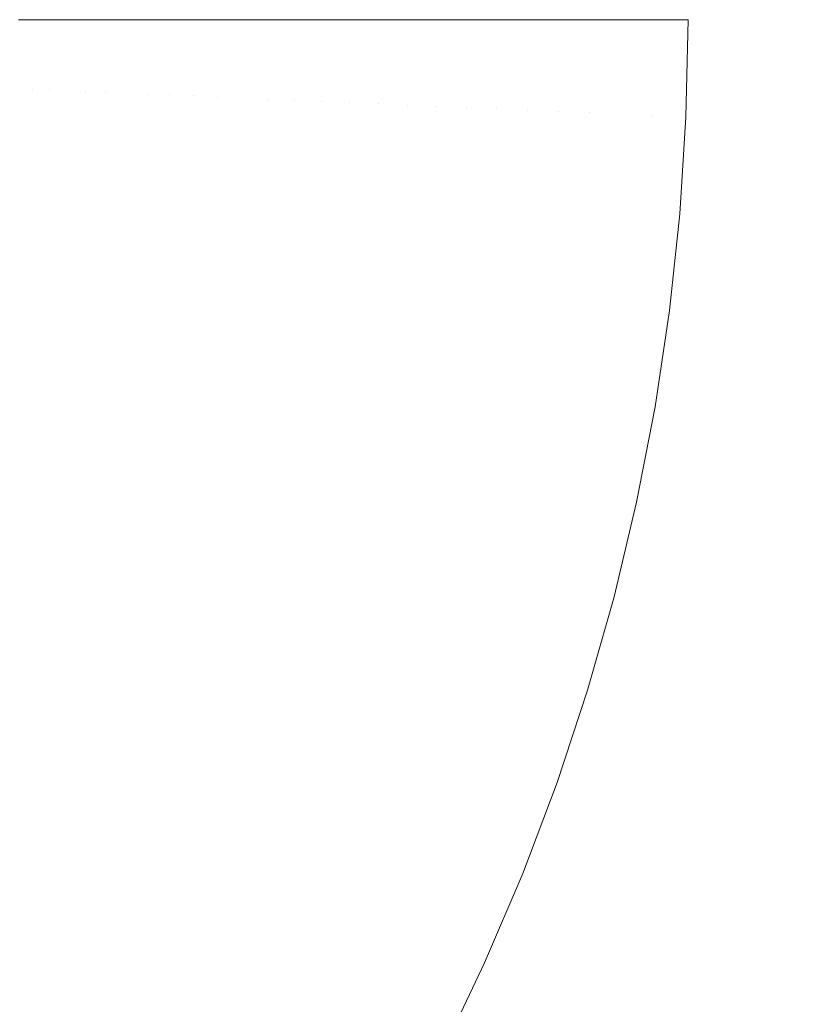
# Model space of a CAD drawing. Header units: centimetres. Extents: x -25.9 to 27.4, y -21.7 to -19.9.
# Tile 130 of 202: x 9.525 to 9.629, y -21.289 to -21.16. Entities that reach past the tile are written whole.
import ezdxf

# ---------------------------------------------------------------- set-up
doc = ezdxf.new("R2010")
doc.units = ezdxf.units.CM
doc.header["$LTSCALE"] = 2.54
doc.layers.add('Lucido design-1', color=7, linetype='Continuous')

# ---------------------------------------------------------------- blocks, each defined once
blk = doc.blocks.new('Gruppo-5-1')
at = {"color": 7, "linetype": 'Continuous', "lineweight": 9}
blk.add_3dface([(-25.78748, -19.96, 876.42138), (-25.78748, -21.56, 876.42138), (27.31252, -21.56, 876.42138), (27.31252, -19.96, 876.42138)], dxfattribs=at)
for points, invisible_edges in [([(27.31252, -19.96, 875.62138), (27.31252, -21.56, 875.62138), (9.61144, -21.18544, 875.62138), (9.61225, -21.17273, 875.62138)], 10), ([(27.31252, -19.96, 875.62138), (9.61225, -21.17273, 875.62138), (9.61252, -21.16, 875.62138)], 9), ([(9.52669, -21.1691, 875.66974), (9.52467, -21.16901, 875.67325), (9.52487, -21.16, 875.67325), (9.52666, -21.16, 875.67013)], 11), ([(9.52666, -21.16, 875.67013), (9.52689, -21.16, 875.66974), (9.52669, -21.1691, 875.66974)], 10), ([(9.52886, -21.16919, 875.66631), (9.52669, -21.1691, 875.66974), (9.52689, -21.16, 875.66974), (9.52884, -21.16, 875.66665)], 11), ([(9.52884, -21.16, 875.66665), (9.52905, -21.16, 875.66631), (9.52886, -21.16919, 875.66631)], 10), ([(9.53116, -21.16929, 875.66297), (9.52886, -21.16919, 875.66631), (9.52905, -21.16, 875.66631), (9.53115, -21.16, 875.66327)], 11), ([(9.53115, -21.16, 875.66327), (9.53135, -21.16, 875.66297), (9.53116, -21.16929, 875.66297)], 10), ([(9.53363, -21.16939, 875.65967), (9.53116, -21.16929, 875.66297), (9.53135, -21.16, 875.66297), (9.53359, -21.16, 875.65999)], 11), ([(9.53359, -21.16, 875.65999), (9.53383, -21.16, 875.65967), (9.53363, -21.16939, 875.65967)], 10), ([(9.5362, -21.1695, 875.65652), (9.53363, -21.16939, 875.65967), (9.53383, -21.16, 875.65967), (9.53616, -21.16, 875.65682)], 11), ([(9.53616, -21.16, 875.65682), (9.53641, -21.16, 875.65652), (9.5362, -21.1695, 875.65652)], 10), ([(9.53891, -21.16962, 875.65348), (9.5362, -21.1695, 875.65652), (9.53641, -21.16, 875.65652), (9.53886, -21.16, 875.65375)], 11), ([(9.53886, -21.16, 875.65375), (9.53911, -21.16, 875.65348), (9.53891, -21.16962, 875.65348)], 10), ([(9.54173, -21.16974, 875.65054), (9.53891, -21.16962, 875.65348), (9.53911, -21.16, 875.65348), (9.54168, -21.16, 875.65081)], 11), ([(9.54168, -21.16, 875.65081), (9.54194, -21.16, 875.65054), (9.54173, -21.16974, 875.65054)], 10), ([(9.54468, -21.16986, 875.64772), (9.54173, -21.16974, 875.65054), (9.54194, -21.16, 875.65054), (9.54462, -21.16, 875.64798)], 11), ([(9.54462, -21.16, 875.64798), (9.54489, -21.16, 875.64772), (9.54468, -21.16986, 875.64772)], 10), ([(9.54774, -21.16999, 875.64502), (9.54468, -21.16986, 875.64772), (9.54489, -21.16, 875.64772), (9.54766, -21.16, 875.64528)], 11), ([(9.54766, -21.16, 875.64528), (9.54795, -21.16, 875.64502), (9.54774, -21.16999, 875.64502)], 10), ([(9.55091, -21.17013, 875.64245), (9.54774, -21.16999, 875.64502), (9.54795, -21.16, 875.64502), (9.55081, -21.16, 875.6427)], 11), ([(9.55081, -21.16, 875.6427), (9.55112, -21.16, 875.64245), (9.55091, -21.17013, 875.64245)], 10), ([(9.55418, -21.17027, 875.64), (9.55091, -21.17013, 875.64245), (9.55112, -21.16, 875.64245), (9.55411, -21.16, 875.64022)], 11), ([(9.55411, -21.16, 875.64022), (9.5544, -21.16, 875.64), (9.55418, -21.17027, 875.64)], 10), ([(9.55756, -21.17041, 875.63769), (9.55418, -21.17027, 875.64), (9.5544, -21.16, 875.64), (9.55745, -21.16, 875.63792)], 11), ([(9.55745, -21.16, 875.63792), (9.55778, -21.16, 875.63769), (9.55756, -21.17041, 875.63769)], 10), ([(9.56103, -21.17056, 875.63552), (9.55756, -21.17041, 875.63769), (9.55778, -21.16, 875.63769), (9.56088, -21.16, 875.63576)], 11), ([(9.56088, -21.16, 875.63576), (9.56126, -21.16, 875.63552), (9.56103, -21.17056, 875.63552)], 10), ([(9.56459, -21.17071, 875.63349), (9.56103, -21.17056, 875.63552), (9.56126, -21.16, 875.63552), (9.56439, -21.16, 875.63374)], 11), ([(9.56439, -21.16, 875.63374), (9.56482, -21.16, 875.63349), (9.56459, -21.17071, 875.63349)], 10), ([(9.56824, -21.17086, 875.63161), (9.56459, -21.17071, 875.63349), (9.56482, -21.16, 875.63349), (9.56797, -21.16, 875.63186)], 11), ([(9.56797, -21.16, 875.63186), (9.56847, -21.16, 875.63161), (9.56824, -21.17086, 875.63161)], 10), ([(9.57196, -21.17102, 875.62987), (9.56824, -21.17086, 875.63161), (9.56847, -21.16, 875.63161), (9.57163, -21.16, 875.63014)], 11), ([(9.57163, -21.16, 875.63014), (9.5722, -21.16, 875.62987), (9.57196, -21.17102, 875.62987)], 10), ([(9.57575, -21.17118, 875.62829), (9.57196, -21.17102, 875.62987), (9.5722, -21.16, 875.62987), (9.57535, -21.16, 875.62856)], 11), ([(9.57535, -21.16, 875.62856), (9.57599, -21.16, 875.62829), (9.57575, -21.17118, 875.62829)], 10), ([(9.57961, -21.17135, 875.62687), (9.57575, -21.17118, 875.62829), (9.57599, -21.16, 875.62829), (9.57912, -21.16, 875.62714)], 11), ([(9.57912, -21.16, 875.62714), (9.57985, -21.16, 875.62687), (9.57961, -21.17135, 875.62687)], 10), ([(9.58353, -21.17151, 875.6256), (9.57961, -21.17135, 875.62687), (9.57985, -21.16, 875.62687), (9.58294, -21.16, 875.62587)], 11), ([(9.58294, -21.16, 875.62587), (9.58377, -21.16, 875.6256), (9.58353, -21.17151, 875.6256)], 10), ([(9.5875, -21.17168, 875.6245), (9.58353, -21.17151, 875.6256), (9.58377, -21.16, 875.6256), (9.58681, -21.16, 875.62476)], 11), ([(9.58681, -21.16, 875.62476), (9.58775, -21.16, 875.6245), (9.5875, -21.17168, 875.6245)], 10), ([(9.59151, -21.17185, 875.62356), (9.5875, -21.17168, 875.6245), (9.58775, -21.16, 875.6245), (9.59071, -21.16, 875.62381)], 11), ([(9.59071, -21.16, 875.62381), (9.59177, -21.16, 875.62356), (9.59151, -21.17185, 875.62356)], 10), ([(9.59557, -21.17202, 875.62279), (9.59151, -21.17185, 875.62356), (9.59177, -21.16, 875.62356), (9.59465, -21.16, 875.62301)], 11), ([(9.59465, -21.16, 875.62301), (9.59582, -21.16, 875.62279), (9.59557, -21.17202, 875.62279)], 10), ([(9.59965, -21.1722, 875.62218), (9.59557, -21.17202, 875.62279), (9.59582, -21.16, 875.62279), (9.5986, -21.16, 875.62238)], 11), ([(9.5986, -21.16, 875.62238), (9.59991, -21.16, 875.62218), (9.59965, -21.1722, 875.62218)], 10), ([(9.60376, -21.17237, 875.62174), (9.59965, -21.1722, 875.62218), (9.59991, -21.16, 875.62218), (9.60258, -21.16, 875.6219)], 11), ([(9.60258, -21.16, 875.6219), (9.60403, -21.16, 875.62174), (9.60376, -21.17237, 875.62174)], 10), ([(9.60789, -21.17255, 875.62148), (9.60376, -21.17237, 875.62174), (9.60403, -21.16, 875.62174), (9.60656, -21.16, 875.62158)], 11), ([(9.60656, -21.16, 875.62158), (9.60816, -21.16, 875.62148), (9.60789, -21.17255, 875.62148)], 10), ([(9.61225, -21.17273, 875.62138), (9.60789, -21.17255, 875.62148), (9.60816, -21.16, 875.62148), (9.61055, -21.16, 875.62143)], 11), ([(9.61055, -21.16, 875.62143), (9.61252, -21.16, 875.62138), (9.61225, -21.17273, 875.62138)], 8), ([(9.52669, -21.1691, 875.66974), (9.52611, -21.17818, 875.66974), (9.5241, -21.17801, 875.67325), (9.52467, -21.16901, 875.67325)], 15), ([(9.52886, -21.16919, 875.66631), (9.52827, -21.17836, 875.66631), (9.52611, -21.17818, 875.66974), (9.52669, -21.1691, 875.66974)], 15), ([(9.53116, -21.16929, 875.66297), (9.53057, -21.17856, 875.66297), (9.52827, -21.17836, 875.66631), (9.52886, -21.16919, 875.66631)], 15), ([(9.53363, -21.16939, 875.65967), (9.53303, -21.17877, 875.65967), (9.53057, -21.17856, 875.66297), (9.53116, -21.16929, 875.66297)], 15), ([(9.5362, -21.1695, 875.65652), (9.5356, -21.17899, 875.65652), (9.53303, -21.17877, 875.65967), (9.53363, -21.16939, 875.65967)], 15), ([(9.53891, -21.16962, 875.65348), (9.53829, -21.17922, 875.65348), (9.5356, -21.17899, 875.65652), (9.5362, -21.1695, 875.65652)], 15), ([(9.54173, -21.16974, 875.65054), (9.54111, -21.17946, 875.65054), (9.53829, -21.17922, 875.65348), (9.53891, -21.16962, 875.65348)], 15), ([(9.54468, -21.16986, 875.64772), (9.54405, -21.17971, 875.64772), (9.54111, -21.17946, 875.65054), (9.54173, -21.16974, 875.65054)], 15), ([(9.54774, -21.16999, 875.64502), (9.5471, -21.17997, 875.64502), (9.54405, -21.17971, 875.64772), (9.54468, -21.16986, 875.64772)], 15), ([(9.55091, -21.17013, 875.64245), (9.55026, -21.18024, 875.64245), (9.5471, -21.17997, 875.64502), (9.54774, -21.16999, 875.64502)], 15), ([(9.55418, -21.17027, 875.64), (9.55353, -21.18051, 875.64), (9.55026, -21.18024, 875.64245), (9.55091, -21.17013, 875.64245)], 15), ([(9.55756, -21.17041, 875.63769), (9.5569, -21.1808, 875.63769), (9.55353, -21.18051, 875.64), (9.55418, -21.17027, 875.64)], 15), ([(9.56103, -21.17056, 875.63552), (9.56036, -21.18109, 875.63552), (9.5569, -21.1808, 875.63769), (9.55756, -21.17041, 875.63769)], 15), ([(9.56459, -21.17071, 875.63349), (9.56391, -21.1814, 875.63349), (9.56036, -21.18109, 875.63552), (9.56103, -21.17056, 875.63552)], 15), ([(9.56824, -21.17086, 875.63161), (9.56755, -21.18171, 875.63161), (9.56391, -21.1814, 875.63349), (9.56459, -21.17071, 875.63349)], 15), ([(9.57196, -21.17102, 875.62987), (9.57126, -21.18202, 875.62987), (9.56755, -21.18171, 875.63161), (9.56824, -21.17086, 875.63161)], 15), ([(9.57575, -21.17118, 875.62829), (9.57504, -21.18234, 875.62829), (9.57126, -21.18202, 875.62987), (9.57196, -21.17102, 875.62987)], 15), ([(9.57961, -21.17135, 875.62687), (9.57889, -21.18267, 875.62687), (9.57504, -21.18234, 875.62829), (9.57575, -21.17118, 875.62829)], 15), ([(9.58353, -21.17151, 875.6256), (9.5828, -21.183, 875.6256), (9.57889, -21.18267, 875.62687), (9.57961, -21.17135, 875.62687)], 15), ([(9.5875, -21.17168, 875.6245), (9.58676, -21.18334, 875.6245), (9.5828, -21.183, 875.6256), (9.58353, -21.17151, 875.6256)], 15), ([(9.59151, -21.17185, 875.62356), (9.59076, -21.18368, 875.62356), (9.58676, -21.18334, 875.6245), (9.5875, -21.17168, 875.6245)], 15), ([(9.59557, -21.17202, 875.62279), (9.5948, -21.18403, 875.62279), (9.59076, -21.18368, 875.62356), (9.59151, -21.17185, 875.62356)], 15), ([(9.59965, -21.1722, 875.62218), (9.59888, -21.18437, 875.62218), (9.5948, -21.18403, 875.62279), (9.59557, -21.17202, 875.62279)], 15), ([(9.60376, -21.17237, 875.62174), (9.60298, -21.18472, 875.62174), (9.59888, -21.18437, 875.62218), (9.59965, -21.1722, 875.62218)], 15), ([(9.60789, -21.17255, 875.62148), (9.60709, -21.18507, 875.62148), (9.60298, -21.18472, 875.62174), (9.60376, -21.17237, 875.62174)], 15), ([(9.61225, -21.17273, 875.62138), (9.61144, -21.18544, 875.62138), (9.60709, -21.18507, 875.62148), (9.60789, -21.17255, 875.62148)], 14), ([(9.52611, -21.17818, 875.66974), (9.52515, -21.18723, 875.66974), (9.52315, -21.18697, 875.67325), (9.5241, -21.17801, 875.67325)], 15), ([(9.52827, -21.17836, 875.66631), (9.5273, -21.1875, 875.66631), (9.52515, -21.18723, 875.66974), (9.52611, -21.17818, 875.66974)], 15), ([(9.53057, -21.17856, 875.66297), (9.52958, -21.1878, 875.66297), (9.5273, -21.1875, 875.66631), (9.52827, -21.17836, 875.66631)], 15), ([(9.53303, -21.17877, 875.65967), (9.53204, -21.18811, 875.65967), (9.52958, -21.1878, 875.66297), (9.53057, -21.17856, 875.66297)], 15), ([(9.5356, -21.17899, 875.65652), (9.53459, -21.18844, 875.65652), (9.53204, -21.18811, 875.65967), (9.53303, -21.17877, 875.65967)], 15), ([(9.53829, -21.17922, 875.65348), (9.53727, -21.18878, 875.65348), (9.53459, -21.18844, 875.65652), (9.5356, -21.17899, 875.65652)], 15), ([(9.54111, -21.17946, 875.65054), (9.54008, -21.18914, 875.65054), (9.53727, -21.18878, 875.65348), (9.53829, -21.17922, 875.65348)], 15), ([(9.54405, -21.17971, 875.64772), (9.543, -21.18951, 875.64772), (9.54008, -21.18914, 875.65054), (9.54111, -21.17946, 875.65054)], 15), ([(9.5471, -21.17997, 875.64502), (9.54604, -21.1899, 875.64502), (9.543, -21.18951, 875.64772), (9.54405, -21.17971, 875.64772)], 15), ([(9.55026, -21.18024, 875.64245), (9.54919, -21.19031, 875.64245), (9.54604, -21.1899, 875.64502), (9.5471, -21.17997, 875.64502)], 15), ([(9.55353, -21.18051, 875.64), (9.55244, -21.19072, 875.64), (9.54919, -21.19031, 875.64245), (9.55026, -21.18024, 875.64245)], 15), ([(9.5569, -21.1808, 875.63769), (9.5558, -21.19115, 875.63769), (9.55244, -21.19072, 875.64), (9.55353, -21.18051, 875.64)], 15), ([(9.56036, -21.18109, 875.63552), (9.55924, -21.19159, 875.63552), (9.5558, -21.19115, 875.63769), (9.5569, -21.1808, 875.63769)], 15), ([(9.56391, -21.1814, 875.63349), (9.56278, -21.19205, 875.63349), (9.55924, -21.19159, 875.63552), (9.56036, -21.18109, 875.63552)], 15), ([(9.56755, -21.18171, 875.63161), (9.5664, -21.19251, 875.63161), (9.56278, -21.19205, 875.63349), (9.56391, -21.1814, 875.63349)], 15), ([(9.57126, -21.18202, 875.62987), (9.57009, -21.19298, 875.62987), (9.5664, -21.19251, 875.63161), (9.56755, -21.18171, 875.63161)], 15), ([(9.57504, -21.18234, 875.62829), (9.57386, -21.19347, 875.62829), (9.57009, -21.19298, 875.62987), (9.57126, -21.18202, 875.62987)], 15), ([(9.57889, -21.18267, 875.62687), (9.57769, -21.19396, 875.62687), (9.57386, -21.19347, 875.62829), (9.57504, -21.18234, 875.62829)], 15), ([(9.5828, -21.183, 875.6256), (9.58158, -21.19445, 875.6256), (9.57769, -21.19396, 875.62687), (9.57889, -21.18267, 875.62687)], 15), ([(9.58676, -21.18334, 875.6245), (9.58552, -21.19496, 875.6245), (9.58158, -21.19445, 875.6256), (9.5828, -21.183, 875.6256)], 15), ([(9.59076, -21.18368, 875.62356), (9.5895, -21.19547, 875.62356), (9.58552, -21.19496, 875.6245), (9.58676, -21.18334, 875.6245)], 15), ([(9.5948, -21.18403, 875.62279), (9.59353, -21.19598, 875.62279), (9.5895, -21.19547, 875.62356), (9.59076, -21.18368, 875.62356)], 15), ([(9.59888, -21.18437, 875.62218), (9.59758, -21.1965, 875.62218), (9.59353, -21.19598, 875.62279), (9.5948, -21.18403, 875.62279)], 15), ([(9.60298, -21.18472, 875.62174), (9.60167, -21.19703, 875.62174), (9.59758, -21.1965, 875.62218), (9.59888, -21.18437, 875.62218)], 15), ([(9.60709, -21.18507, 875.62148), (9.60576, -21.19755, 875.62148), (9.60167, -21.19703, 875.62174), (9.60298, -21.18472, 875.62174)], 15), ([(9.61144, -21.18544, 875.62138), (9.61009, -21.19811, 875.62138), (9.60576, -21.19755, 875.62148), (9.60709, -21.18507, 875.62148)], 14), ([(9.61009, -21.19811, 875.62138), (9.61144, -21.18544, 875.62138), (27.31252, -21.56, 875.62138)], 10), ([(9.52515, -21.18723, 875.66974), (9.5238, -21.19623, 875.66974), (9.52181, -21.19589, 875.67325), (9.52315, -21.18697, 875.67325)], 15), ([(9.5273, -21.1875, 875.66631), (9.52594, -21.19659, 875.66631), (9.5238, -21.19623, 875.66974), (9.52515, -21.18723, 875.66974)], 15), ([(9.52958, -21.1878, 875.66297), (9.52821, -21.19698, 875.66297), (9.52594, -21.19659, 875.66631), (9.5273, -21.1875, 875.66631)], 15), ([(9.53204, -21.18811, 875.65967), (9.53065, -21.1974, 875.65967), (9.52821, -21.19698, 875.66297), (9.52958, -21.1878, 875.66297)], 15), ([(9.53459, -21.18844, 875.65652), (9.53319, -21.19784, 875.65652), (9.53065, -21.1974, 875.65967), (9.53204, -21.18811, 875.65967)], 15), ([(9.53727, -21.18878, 875.65348), (9.53585, -21.19829, 875.65348), (9.53319, -21.19784, 875.65652), (9.53459, -21.18844, 875.65652)], 15), ([(9.54008, -21.18914, 875.65054), (9.53864, -21.19877, 875.65054), (9.53585, -21.19829, 875.65348), (9.53727, -21.18878, 875.65348)], 15), ([(9.543, -21.18951, 875.64772), (9.54154, -21.19927, 875.64772), (9.53864, -21.19877, 875.65054), (9.54008, -21.18914, 875.65054)], 15), ([(9.54604, -21.1899, 875.64502), (9.54456, -21.19979, 875.64502), (9.54154, -21.19927, 875.64772), (9.543, -21.18951, 875.64772)], 15), ([(9.54919, -21.19031, 875.64245), (9.54769, -21.20032, 875.64245), (9.54456, -21.19979, 875.64502), (9.54604, -21.1899, 875.64502)], 15), ([(9.55244, -21.19072, 875.64), (9.55092, -21.20088, 875.64), (9.54769, -21.20032, 875.64245), (9.54919, -21.19031, 875.64245)], 15), ([(9.5558, -21.19115, 875.63769), (9.55425, -21.20145, 875.63769), (9.55092, -21.20088, 875.64), (9.55244, -21.19072, 875.64)], 15), ([(9.55924, -21.19159, 875.63552), (9.55768, -21.20204, 875.63552), (9.55425, -21.20145, 875.63769), (9.5558, -21.19115, 875.63769)], 15), ([(9.56278, -21.19205, 875.63349), (9.56119, -21.20264, 875.63349), (9.55768, -21.20204, 875.63552), (9.55924, -21.19159, 875.63552)], 15), ([(9.5664, -21.19251, 875.63161), (9.56479, -21.20326, 875.63161), (9.56119, -21.20264, 875.63349), (9.56278, -21.19205, 875.63349)], 15), ([(9.57009, -21.19298, 875.62987), (9.56846, -21.20389, 875.62987), (9.56479, -21.20326, 875.63161), (9.5664, -21.19251, 875.63161)], 15), ([(9.57386, -21.19347, 875.62829), (9.5722, -21.20453, 875.62829), (9.56846, -21.20389, 875.62987), (9.57009, -21.19298, 875.62987)], 15), ([(9.57769, -21.19396, 875.62687), (9.57601, -21.20518, 875.62687), (9.5722, -21.20453, 875.62829), (9.57386, -21.19347, 875.62829)], 15), ([(9.58158, -21.19445, 875.6256), (9.57987, -21.20584, 875.6256), (9.57601, -21.20518, 875.62687), (9.57769, -21.19396, 875.62687)], 15), ([(9.58552, -21.19496, 875.6245), (9.58379, -21.20651, 875.6245), (9.57987, -21.20584, 875.6256), (9.58158, -21.19445, 875.6256)], 15), ([(9.5895, -21.19547, 875.62356), (9.58775, -21.20719, 875.62356), (9.58379, -21.20651, 875.6245), (9.58552, -21.19496, 875.6245)], 15), ([(9.59353, -21.19598, 875.62279), (9.59175, -21.20788, 875.62279), (9.58775, -21.20719, 875.62356), (9.5895, -21.19547, 875.62356)], 15), ([(9.52594, -21.19659, 875.66631), (9.52419, -21.20562, 875.66631), (9.52208, -21.20516, 875.66974), (9.5238, -21.19623, 875.66974)], 15), ([(9.52821, -21.19698, 875.66297), (9.52644, -21.2061, 875.66297), (9.52419, -21.20562, 875.66631), (9.52594, -21.19659, 875.66631)], 15), ([(9.59758, -21.1965, 875.62218), (9.59578, -21.20857, 875.62218), (9.59175, -21.20788, 875.62279), (9.59353, -21.19598, 875.62279)], 15), ([(9.60167, -21.19703, 875.62174), (9.59983, -21.20927, 875.62174), (9.59578, -21.20857, 875.62218), (9.59758, -21.1965, 875.62218)], 15), ([(9.53065, -21.1974, 875.65967), (9.52886, -21.20663, 875.65967), (9.52644, -21.2061, 875.66297), (9.52821, -21.19698, 875.66297)], 15), ([(9.53319, -21.19784, 875.65652), (9.53138, -21.20717, 875.65652), (9.52886, -21.20663, 875.65967), (9.53065, -21.1974, 875.65967)], 15), ([(9.53585, -21.19829, 875.65348), (9.53402, -21.20774, 875.65348), (9.53138, -21.20717, 875.65652), (9.53319, -21.19784, 875.65652)], 15), ([(9.60576, -21.19755, 875.62148), (9.60391, -21.20996, 875.62148), (9.59983, -21.20927, 875.62174), (9.60167, -21.19703, 875.62174)], 15), ([(9.61009, -21.19811, 875.62138), (9.6082, -21.2107, 875.62138), (9.60391, -21.20996, 875.62148), (9.60576, -21.19755, 875.62148)], 14), ([(27.31252, -21.56, 875.62138), (9.6082, -21.2107, 875.62138), (9.61009, -21.19811, 875.62138)], 9), ([(9.53864, -21.19877, 875.65054), (9.53679, -21.20833, 875.65054), (9.53402, -21.20774, 875.65348), (9.53585, -21.19829, 875.65348)], 15), ([(9.54154, -21.19927, 875.64772), (9.53967, -21.20895, 875.64772), (9.53679, -21.20833, 875.65054), (9.53864, -21.19877, 875.65054)], 15), ([(9.54456, -21.19979, 875.64502), (9.54266, -21.2096, 875.64502), (9.53967, -21.20895, 875.64772), (9.54154, -21.19927, 875.64772)], 15), ([(9.54769, -21.20032, 875.64245), (9.54577, -21.21027, 875.64245), (9.54266, -21.2096, 875.64502), (9.54456, -21.19979, 875.64502)], 15), ([(9.55092, -21.20088, 875.64), (9.54897, -21.21096, 875.64), (9.54577, -21.21027, 875.64245), (9.54769, -21.20032, 875.64245)], 15), ([(9.55425, -21.20145, 875.63769), (9.55228, -21.21167, 875.63769), (9.54897, -21.21096, 875.64), (9.55092, -21.20088, 875.64)], 15), ([(9.55768, -21.20204, 875.63552), (9.55567, -21.2124, 875.63552), (9.55228, -21.21167, 875.63769), (9.55425, -21.20145, 875.63769)], 15), ([(9.56119, -21.20264, 875.63349), (9.55916, -21.21316, 875.63349), (9.55567, -21.2124, 875.63552), (9.55768, -21.20204, 875.63552)], 15), ([(9.56479, -21.20326, 875.63161), (9.56273, -21.21392, 875.63161), (9.55916, -21.21316, 875.63349), (9.56119, -21.20264, 875.63349)], 15), ([(9.56846, -21.20389, 875.62987), (9.56637, -21.21471, 875.62987), (9.56273, -21.21392, 875.63161), (9.56479, -21.20326, 875.63161)], 15), ([(9.5722, -21.20453, 875.62829), (9.57008, -21.21551, 875.62829), (9.56637, -21.21471, 875.62987), (9.56846, -21.20389, 875.62987)], 15), ([(9.57601, -21.20518, 875.62687), (9.57385, -21.21632, 875.62687), (9.57008, -21.21551, 875.62829), (9.5722, -21.20453, 875.62829)], 15), ([(9.52644, -21.2061, 875.66297), (9.52429, -21.21514, 875.66297), (9.52206, -21.21456, 875.66631), (9.52419, -21.20562, 875.66631)], 15), ([(9.57987, -21.20584, 875.6256), (9.57769, -21.21715, 875.6256), (9.57385, -21.21632, 875.62687), (9.57601, -21.20518, 875.62687)], 15), ([(9.58379, -21.20651, 875.6245), (9.58157, -21.21798, 875.6245), (9.57769, -21.21715, 875.6256), (9.57987, -21.20584, 875.6256)], 15), ([(9.52886, -21.20663, 875.65967), (9.52669, -21.21577, 875.65967), (9.52429, -21.21514, 875.66297), (9.52644, -21.2061, 875.66297)], 15), ([(9.53138, -21.20717, 875.65652), (9.52918, -21.21641, 875.65652), (9.52669, -21.21577, 875.65967), (9.52886, -21.20663, 875.65967)], 15), ([(9.53402, -21.20774, 875.65348), (9.5318, -21.2171, 875.65348), (9.52918, -21.21641, 875.65652), (9.53138, -21.20717, 875.65652)], 15), ([(9.58775, -21.20719, 875.62356), (9.5855, -21.21883, 875.62356), (9.58157, -21.21798, 875.6245), (9.58379, -21.20651, 875.6245)], 15), ([(9.53679, -21.20833, 875.65054), (9.53454, -21.21781, 875.65054), (9.5318, -21.2171, 875.65348), (9.53402, -21.20774, 875.65348)], 15), ([(9.53967, -21.20895, 875.64772), (9.53739, -21.21855, 875.64772), (9.53454, -21.21781, 875.65054), (9.53679, -21.20833, 875.65054)], 15), ([(9.59175, -21.20788, 875.62279), (9.58946, -21.21969, 875.62279), (9.5855, -21.21883, 875.62356), (9.58775, -21.20719, 875.62356)], 15), ([(9.59578, -21.20857, 875.62218), (9.59346, -21.22055, 875.62218), (9.58946, -21.21969, 875.62279), (9.59175, -21.20788, 875.62279)], 15), ([(9.54266, -21.2096, 875.64502), (9.54035, -21.21932, 875.64502), (9.53739, -21.21855, 875.64772), (9.53967, -21.20895, 875.64772)], 15), ([(9.54577, -21.21027, 875.64245), (9.54342, -21.22012, 875.64245), (9.54035, -21.21932, 875.64502), (9.54266, -21.2096, 875.64502)], 15), ([(9.59983, -21.20927, 875.62174), (9.59748, -21.22141, 875.62174), (9.59346, -21.22055, 875.62218), (9.59578, -21.20857, 875.62218)], 15), ([(9.60391, -21.20996, 875.62148), (9.60152, -21.22229, 875.62148), (9.59748, -21.22141, 875.62174), (9.59983, -21.20927, 875.62174)], 15), ([(9.54897, -21.21096, 875.64), (9.5466, -21.22095, 875.64), (9.54342, -21.22012, 875.64245), (9.54577, -21.21027, 875.64245)], 15), ([(9.55228, -21.21167, 875.63769), (9.54987, -21.2218, 875.63769), (9.5466, -21.22095, 875.64), (9.54897, -21.21096, 875.64)], 15), ([(9.6082, -21.2107, 875.62138), (9.60579, -21.2232, 875.62138), (9.60152, -21.22229, 875.62148), (9.60391, -21.20996, 875.62148)], 14), ([(27.31252, -21.56, 875.62138), (9.60579, -21.2232, 875.62138), (9.6082, -21.2107, 875.62138)], 9), ([(9.55567, -21.2124, 875.63552), (9.55323, -21.22268, 875.63552), (9.54987, -21.2218, 875.63769), (9.55228, -21.21167, 875.63769)], 15), ([(9.55916, -21.21316, 875.63349), (9.55668, -21.22357, 875.63349), (9.55323, -21.22268, 875.63552), (9.55567, -21.2124, 875.63552)], 15), ([(9.56273, -21.21392, 875.63161), (9.56021, -21.22449, 875.63161), (9.55668, -21.22357, 875.63349), (9.55916, -21.21316, 875.63349)], 15), ([(9.56637, -21.21471, 875.62987), (9.56382, -21.22543, 875.62987), (9.56021, -21.22449, 875.63161), (9.56273, -21.21392, 875.63161)], 15), ([(9.57008, -21.21551, 875.62829), (9.56749, -21.22639, 875.62829), (9.56382, -21.22543, 875.62987), (9.56637, -21.21471, 875.62987)], 15), ([(9.52669, -21.21577, 875.65967), (9.52413, -21.22481, 875.65967), (9.52176, -21.22408, 875.66297), (9.52429, -21.21514, 875.66297)], 15), ([(9.52918, -21.21641, 875.65652), (9.52659, -21.22556, 875.65652), (9.52413, -21.22481, 875.65967), (9.52669, -21.21577, 875.65967)], 15), ([(9.57385, -21.21632, 875.62687), (9.57123, -21.22736, 875.62687), (9.56749, -21.22639, 875.62829), (9.57008, -21.21551, 875.62829)], 15), ([(9.5318, -21.2171, 875.65348), (9.52918, -21.22635, 875.65348), (9.52659, -21.22556, 875.65652), (9.52918, -21.21641, 875.65652)], 15), ([(9.53454, -21.21781, 875.65054), (9.53188, -21.22718, 875.65054), (9.52918, -21.22635, 875.65348), (9.5318, -21.2171, 875.65348)], 15), ([(9.57769, -21.21715, 875.6256), (9.57502, -21.22835, 875.6256), (9.57123, -21.22736, 875.62687), (9.57385, -21.21632, 875.62687)], 15), ([(9.58157, -21.21798, 875.6245), (9.57887, -21.22935, 875.6245), (9.57502, -21.22835, 875.6256), (9.57769, -21.21715, 875.6256)], 15), ([(9.53739, -21.21855, 875.64772), (9.5347, -21.22804, 875.64772), (9.53188, -21.22718, 875.65054), (9.53454, -21.21781, 875.65054)], 15), ([(9.54035, -21.21932, 875.64502), (9.53763, -21.22894, 875.64502), (9.5347, -21.22804, 875.64772), (9.53739, -21.21855, 875.64772)], 15), ([(9.5855, -21.21883, 875.62356), (9.58276, -21.23036, 875.62356), (9.57887, -21.22935, 875.6245), (9.58157, -21.21798, 875.6245)], 15), ([(9.54342, -21.22012, 875.64245), (9.54066, -21.22987, 875.64245), (9.53763, -21.22894, 875.64502), (9.54035, -21.21932, 875.64502)], 15), ([(9.58946, -21.21969, 875.62279), (9.58668, -21.23139, 875.62279), (9.58276, -21.23036, 875.62356), (9.5855, -21.21883, 875.62356)], 15), ([(9.59346, -21.22055, 875.62218), (9.59064, -21.23242, 875.62218), (9.58668, -21.23139, 875.62279), (9.58946, -21.21969, 875.62279)], 15), ([(9.5466, -21.22095, 875.64), (9.5438, -21.23083, 875.64), (9.54066, -21.22987, 875.64245), (9.54342, -21.22012, 875.64245)], 15), ([(9.54987, -21.2218, 875.63769), (9.54703, -21.23182, 875.63769), (9.5438, -21.23083, 875.64), (9.5466, -21.22095, 875.64)], 15), ([(9.59748, -21.22141, 875.62174), (9.59462, -21.23345, 875.62174), (9.59064, -21.23242, 875.62218), (9.59346, -21.22055, 875.62218)], 15), ([(9.55323, -21.22268, 875.63552), (9.55035, -21.23284, 875.63552), (9.54703, -21.23182, 875.63769), (9.54987, -21.2218, 875.63769)], 15), ([(9.60152, -21.22229, 875.62148), (9.59862, -21.23449, 875.62148), (9.59462, -21.23345, 875.62174), (9.59748, -21.22141, 875.62174)], 15), ([(9.60579, -21.2232, 875.62138), (9.60284, -21.23559, 875.62138), (9.59862, -21.23449, 875.62148), (9.60152, -21.22229, 875.62148)], 14), ([(9.55668, -21.22357, 875.63349), (9.55376, -21.23388, 875.63349), (9.55035, -21.23284, 875.63552), (9.55323, -21.22268, 875.63552)], 15), ([(9.56021, -21.22449, 875.63161), (9.55725, -21.23495, 875.63161), (9.55376, -21.23388, 875.63349), (9.55668, -21.22357, 875.63349)], 15), ([(9.60284, -21.23559, 875.62138), (9.60579, -21.2232, 875.62138), (27.31252, -21.56, 875.62138)], 10), ([(9.52659, -21.22556, 875.65652), (9.52362, -21.23459, 875.65652), (9.52119, -21.23373, 875.65967), (9.52413, -21.22481, 875.65967)], 15), ([(9.56382, -21.22543, 875.62987), (9.56081, -21.23604, 875.62987), (9.55725, -21.23495, 875.63161), (9.56021, -21.22449, 875.63161)], 15), ([(9.52918, -21.22635, 875.65348), (9.52617, -21.23549, 875.65348), (9.52362, -21.23459, 875.65652), (9.52659, -21.22556, 875.65652)], 15), ([(9.53188, -21.22718, 875.65054), (9.52883, -21.23643, 875.65054), (9.52617, -21.23549, 875.65348), (9.52918, -21.22635, 875.65348)], 15), ([(9.56749, -21.22639, 875.62829), (9.56444, -21.23715, 875.62829), (9.56081, -21.23604, 875.62987), (9.56382, -21.22543, 875.62987)], 15), ([(9.57123, -21.22736, 875.62687), (9.56814, -21.23828, 875.62687), (9.56444, -21.23715, 875.62829), (9.56749, -21.22639, 875.62829)], 15), ([(9.5347, -21.22804, 875.64772), (9.53161, -21.23741, 875.64772), (9.52883, -21.23643, 875.65054), (9.53188, -21.22718, 875.65054)], 15), ([(9.57502, -21.22835, 875.6256), (9.57188, -21.23943, 875.6256), (9.56814, -21.23828, 875.62687), (9.57123, -21.22736, 875.62687)], 15), ([(9.53763, -21.22894, 875.64502), (9.5345, -21.23843, 875.64502), (9.53161, -21.23741, 875.64772), (9.5347, -21.22804, 875.64772)], 15), ([(9.54066, -21.22987, 875.64245), (9.53749, -21.23949, 875.64245), (9.5345, -21.23843, 875.64502), (9.53763, -21.22894, 875.64502)], 15), ([(9.57887, -21.22935, 875.6245), (9.57568, -21.24059, 875.6245), (9.57188, -21.23943, 875.6256), (9.57502, -21.22835, 875.6256)], 15), ([(9.5438, -21.23083, 875.64), (9.54059, -21.24058, 875.64), (9.53749, -21.23949, 875.64245), (9.54066, -21.22987, 875.64245)], 15), ([(9.58276, -21.23036, 875.62356), (9.57953, -21.24177, 875.62356), (9.57568, -21.24059, 875.6245), (9.57887, -21.22935, 875.6245)], 15), ([(9.58668, -21.23139, 875.62279), (9.5834, -21.24296, 875.62279), (9.57953, -21.24177, 875.62356), (9.58276, -21.23036, 875.62356)], 15), ([(9.54703, -21.23182, 875.63769), (9.54377, -21.24171, 875.63769), (9.54059, -21.24058, 875.64), (9.5438, -21.23083, 875.64)], 15), ([(9.59064, -21.23242, 875.62218), (9.58731, -21.24416, 875.62218), (9.5834, -21.24296, 875.62279), (9.58668, -21.23139, 875.62279)], 15), ([(9.55035, -21.23284, 875.63552), (9.54705, -21.24286, 875.63552), (9.54377, -21.24171, 875.63769), (9.54703, -21.23182, 875.63769)], 15), ([(9.55376, -21.23388, 875.63349), (9.55041, -21.24405, 875.63349), (9.54705, -21.24286, 875.63552), (9.55035, -21.23284, 875.63552)], 15), ([(9.59462, -21.23345, 875.62174), (9.59125, -21.24536, 875.62174), (9.58731, -21.24416, 875.62218), (9.59064, -21.23242, 875.62218)], 15), ([(9.55725, -21.23495, 875.63161), (9.55385, -21.24527, 875.63161), (9.55041, -21.24405, 875.63349), (9.55376, -21.23388, 875.63349)], 15), ([(9.59862, -21.23449, 875.62148), (9.5952, -21.24657, 875.62148), (9.59125, -21.24536, 875.62174), (9.59462, -21.23345, 875.62174)], 15), ([(9.52617, -21.23549, 875.65348), (9.52277, -21.24449, 875.65348), (9.52026, -21.24348, 875.65652), (9.52362, -21.23459, 875.65652)], 15), ([(9.52883, -21.23643, 875.65054), (9.52539, -21.24554, 875.65054), (9.52277, -21.24449, 875.65348), (9.52617, -21.23549, 875.65348)], 15), ([(9.56081, -21.23604, 875.62987), (9.55736, -21.24651, 875.62987), (9.55385, -21.24527, 875.63161), (9.55725, -21.23495, 875.63161)], 15), ([(9.60284, -21.23559, 875.62138), (9.59937, -21.24785, 875.62138), (9.5952, -21.24657, 875.62148), (9.59862, -21.23449, 875.62148)], 14), ([(9.53161, -21.23741, 875.64772), (9.52813, -21.24664, 875.64772), (9.52539, -21.24554, 875.65054), (9.52883, -21.23643, 875.65054)], 15), ([(9.56444, -21.23715, 875.62829), (9.56094, -21.24777, 875.62829), (9.55736, -21.24651, 875.62987), (9.56081, -21.23604, 875.62987)], 15), ([(27.31252, -21.56, 875.62138), (9.59937, -21.24785, 875.62138), (9.60284, -21.23559, 875.62138)], 9), ([(9.5345, -21.23843, 875.64502), (9.53097, -21.24778, 875.64502), (9.52813, -21.24664, 875.64772), (9.53161, -21.23741, 875.64772)], 15), ([(9.56814, -21.23828, 875.62687), (9.56458, -21.24906, 875.62687), (9.56094, -21.24777, 875.62829), (9.56444, -21.23715, 875.62829)], 15), ([(9.53749, -21.23949, 875.64245), (9.53392, -21.24897, 875.64245), (9.53097, -21.24778, 875.64502), (9.5345, -21.23843, 875.64502)], 15), ([(9.57188, -21.23943, 875.6256), (9.56828, -21.25037, 875.6256), (9.56458, -21.24906, 875.62687), (9.56814, -21.23828, 875.62687)], 15), ([(9.57568, -21.24059, 875.6245), (9.57203, -21.25169, 875.6245), (9.56828, -21.25037, 875.6256), (9.57188, -21.23943, 875.6256)], 15), ([(9.54059, -21.24058, 875.64), (9.53696, -21.25019, 875.64), (9.53392, -21.24897, 875.64245), (9.53749, -21.23949, 875.64245)], 15), ([(9.54377, -21.24171, 875.63769), (9.5401, -21.25145, 875.63769), (9.53696, -21.25019, 875.64), (9.54059, -21.24058, 875.64)], 15), ([(9.57953, -21.24177, 875.62356), (9.57581, -21.25303, 875.62356), (9.57203, -21.25169, 875.6245), (9.57568, -21.24059, 875.6245)], 15), ([(9.54705, -21.24286, 875.63552), (9.54332, -21.25274, 875.63552), (9.5401, -21.25145, 875.63769), (9.54377, -21.24171, 875.63769)], 15), ([(9.5834, -21.24296, 875.62279), (9.57964, -21.25438, 875.62279), (9.57581, -21.25303, 875.62356), (9.57953, -21.24177, 875.62356)], 15), ([(9.55041, -21.24405, 875.63349), (9.54663, -21.25407, 875.63349), (9.54332, -21.25274, 875.63552), (9.54705, -21.24286, 875.63552)], 15), ([(9.58731, -21.24416, 875.62218), (9.5835, -21.25574, 875.62218), (9.57964, -21.25438, 875.62279), (9.5834, -21.24296, 875.62279)], 15), ([(9.52539, -21.24554, 875.65054), (9.52157, -21.2545, 875.65054), (9.519, -21.25333, 875.65348), (9.52277, -21.24449, 875.65348)], 15), ([(9.55385, -21.24527, 875.63161), (9.55001, -21.25543, 875.63161), (9.54663, -21.25407, 875.63349), (9.55041, -21.24405, 875.63349)], 15), ([(9.59125, -21.24536, 875.62174), (9.58737, -21.25711, 875.62174), (9.5835, -21.25574, 875.62218), (9.58731, -21.24416, 875.62218)], 15), ([(9.52813, -21.24664, 875.64772), (9.52426, -21.25571, 875.64772), (9.52157, -21.2545, 875.65054), (9.52539, -21.24554, 875.65054)], 15), ([(9.55736, -21.24651, 875.62987), (9.55347, -21.25682, 875.62987), (9.55001, -21.25543, 875.63161), (9.55385, -21.24527, 875.63161)], 15), ([(9.5952, -21.24657, 875.62148), (9.59127, -21.25849, 875.62148), (9.58737, -21.25711, 875.62174), (9.59125, -21.24536, 875.62174)], 15), ([(9.53097, -21.24778, 875.64502), (9.52705, -21.25697, 875.64502), (9.52426, -21.25571, 875.64772), (9.52813, -21.24664, 875.64772)], 15), ([(9.56094, -21.24777, 875.62829), (9.55699, -21.25824, 875.62829), (9.55347, -21.25682, 875.62987), (9.55736, -21.24651, 875.62987)], 15), ([(9.59937, -21.24785, 875.62138), (9.59538, -21.25994, 875.62138), (9.59127, -21.25849, 875.62148), (9.5952, -21.24657, 875.62148)], 14), ([(9.53392, -21.24897, 875.64245), (9.52994, -21.25828, 875.64245), (9.52705, -21.25697, 875.64502), (9.53097, -21.24778, 875.64502)], 15), ([(9.56458, -21.24906, 875.62687), (9.56058, -21.25968, 875.62687), (9.55699, -21.25824, 875.62829), (9.56094, -21.24777, 875.62829)], 15), ([(9.59538, -21.25994, 875.62138), (9.59937, -21.24785, 875.62138), (27.31252, -21.56, 875.62138)], 10), ([(9.53696, -21.25019, 875.64), (9.53293, -21.25963, 875.64), (9.52994, -21.25828, 875.64245), (9.53392, -21.24897, 875.64245)], 15), ([(9.56828, -21.25037, 875.6256), (9.56421, -21.26114, 875.6256), (9.56058, -21.25968, 875.62687), (9.56458, -21.24906, 875.62687)], 15), ([(9.5401, -21.25145, 875.63769), (9.53601, -21.26102, 875.63769), (9.53293, -21.25963, 875.64), (9.53696, -21.25019, 875.64)], 15), ([(9.57203, -21.25169, 875.6245), (9.5679, -21.26262, 875.6245), (9.56421, -21.26114, 875.6256), (9.56828, -21.25037, 875.6256)], 15), ([(9.54332, -21.25274, 875.63552), (9.53918, -21.26246, 875.63552), (9.53601, -21.26102, 875.63769), (9.5401, -21.25145, 875.63769)], 15), ([(9.57581, -21.25303, 875.62356), (9.57163, -21.26412, 875.62356), (9.5679, -21.26262, 875.6245), (9.57203, -21.25169, 875.6245)], 15), ([(9.54663, -21.25407, 875.63349), (9.54242, -21.26392, 875.63349), (9.53918, -21.26246, 875.63552), (9.54332, -21.25274, 875.63552)], 15), ([(9.57964, -21.25438, 875.62279), (9.57539, -21.26563, 875.62279), (9.57163, -21.26412, 875.62356), (9.57581, -21.25303, 875.62356)], 15), ([(9.55001, -21.25543, 875.63161), (9.54575, -21.26543, 875.63161), (9.54242, -21.26392, 875.63349), (9.54663, -21.25407, 875.63349)], 15), ([(9.5835, -21.25574, 875.62218), (9.57919, -21.26716, 875.62218), (9.57539, -21.26563, 875.62279), (9.57964, -21.25438, 875.62279)], 15), ([(9.52705, -21.25697, 875.64502), (9.52274, -21.26599, 875.64502), (9.52001, -21.26461, 875.64772), (9.52426, -21.25571, 875.64772)], 15), ([(9.55347, -21.25682, 875.62987), (9.54914, -21.26696, 875.62987), (9.54575, -21.26543, 875.63161), (9.55001, -21.25543, 875.63161)], 15), ([(9.58737, -21.25711, 875.62174), (9.58301, -21.26869, 875.62174), (9.57919, -21.26716, 875.62218), (9.5835, -21.25574, 875.62218)], 15), ([(9.52994, -21.25828, 875.64245), (9.52557, -21.26742, 875.64245), (9.52274, -21.26599, 875.64502), (9.52705, -21.25697, 875.64502)], 15), ([(9.55699, -21.25824, 875.62829), (9.5526, -21.26852, 875.62829), (9.54914, -21.26696, 875.62987), (9.55347, -21.25682, 875.62987)], 15), ([(9.59127, -21.25849, 875.62148), (9.58684, -21.27023, 875.62148), (9.58301, -21.26869, 875.62174), (9.58737, -21.25711, 875.62174)], 15), ([(9.53293, -21.25963, 875.64), (9.5285, -21.2689, 875.64), (9.52557, -21.26742, 875.64245), (9.52994, -21.25828, 875.64245)], 15), ([(9.56058, -21.25968, 875.62687), (9.55612, -21.27012, 875.62687), (9.5526, -21.26852, 875.62829), (9.55699, -21.25824, 875.62829)], 15), ([(9.59538, -21.25994, 875.62138), (9.59089, -21.27186, 875.62138), (9.58684, -21.27023, 875.62148), (9.59127, -21.25849, 875.62148)], 14), ([(9.53601, -21.26102, 875.63769), (9.53152, -21.27042, 875.63769), (9.5285, -21.2689, 875.64), (9.53293, -21.25963, 875.64)], 15), ([(9.56421, -21.26114, 875.6256), (9.55969, -21.27173, 875.6256), (9.55612, -21.27012, 875.62687), (9.56058, -21.25968, 875.62687)], 15), ([(9.59089, -21.27186, 875.62138), (9.59538, -21.25994, 875.62138), (27.31252, -21.56, 875.62138)], 10), ([(9.53918, -21.26246, 875.63552), (9.53462, -21.27198, 875.63552), (9.53152, -21.27042, 875.63769), (9.53601, -21.26102, 875.63769)], 15), ([(9.5679, -21.26262, 875.6245), (9.56331, -21.27337, 875.6245), (9.55969, -21.27173, 875.6256), (9.56421, -21.26114, 875.6256)], 15), ([(9.54242, -21.26392, 875.63349), (9.53781, -21.27359, 875.63349), (9.53462, -21.27198, 875.63552), (9.53918, -21.26246, 875.63552)], 15), ([(9.57163, -21.26412, 875.62356), (9.56698, -21.27502, 875.62356), (9.56331, -21.27337, 875.6245), (9.5679, -21.26262, 875.6245)], 15), ([(9.54575, -21.26543, 875.63161), (9.54106, -21.27523, 875.63161), (9.53781, -21.27359, 875.63349), (9.54242, -21.26392, 875.63349)], 15), ([(9.57539, -21.26563, 875.62279), (9.57067, -21.27669, 875.62279), (9.56698, -21.27502, 875.62356), (9.57163, -21.26412, 875.62356)], 15), ([(9.52557, -21.26742, 875.64245), (9.52082, -21.27637, 875.64245), (9.51805, -21.27482, 875.64502), (9.52274, -21.26599, 875.64502)], 15), ([(9.54914, -21.26696, 875.62987), (9.54439, -21.27691, 875.62987), (9.54106, -21.27523, 875.63161), (9.54575, -21.26543, 875.63161)], 15), ([(9.57919, -21.26716, 875.62218), (9.5744, -21.27838, 875.62218), (9.57067, -21.27669, 875.62279), (9.57539, -21.26563, 875.62279)], 15), ([(9.5285, -21.2689, 875.64), (9.52369, -21.27797, 875.64), (9.52082, -21.27637, 875.64245), (9.52557, -21.26742, 875.64245)], 15), ([(9.5526, -21.26852, 875.62829), (9.54778, -21.27862, 875.62829), (9.54439, -21.27691, 875.62987), (9.54914, -21.26696, 875.62987)], 15), ([(9.58301, -21.26869, 875.62174), (9.57815, -21.28007, 875.62174), (9.5744, -21.27838, 875.62218), (9.57919, -21.26716, 875.62218)], 15), ([(9.53152, -21.27042, 875.63769), (9.52664, -21.27961, 875.63769), (9.52369, -21.27797, 875.64), (9.5285, -21.2689, 875.64)], 15), ([(9.55612, -21.27012, 875.62687), (9.55123, -21.28036, 875.62687), (9.54778, -21.27862, 875.62829), (9.5526, -21.26852, 875.62829)], 15), ([(9.58684, -21.27023, 875.62148), (9.58191, -21.28177, 875.62148), (9.57815, -21.28007, 875.62174), (9.58301, -21.26869, 875.62174)], 15), ([(9.55969, -21.27173, 875.6256), (9.55473, -21.28212, 875.6256), (9.55123, -21.28036, 875.62687), (9.55612, -21.27012, 875.62687)], 15), ([(9.59089, -21.27186, 875.62138), (9.58589, -21.28357, 875.62138), (9.58191, -21.28177, 875.62148), (9.58684, -21.27023, 875.62148)], 14), ([(9.53462, -21.27198, 875.63552), (9.52967, -21.28131, 875.63552), (9.52664, -21.27961, 875.63769), (9.53152, -21.27042, 875.63769)], 15), ([(9.53781, -21.27359, 875.63349), (9.53278, -21.28305, 875.63349), (9.52967, -21.28131, 875.63552), (9.53462, -21.27198, 875.63552)], 15), ([(9.56331, -21.27337, 875.6245), (9.55828, -21.28391, 875.6245), (9.55473, -21.28212, 875.6256), (9.55969, -21.27173, 875.6256)], 15), ([(27.31252, -21.56, 875.62138), (9.58589, -21.28357, 875.62138), (9.59089, -21.27186, 875.62138)], 9), ([(9.54106, -21.27523, 875.63161), (9.53597, -21.28483, 875.63161), (9.53278, -21.28305, 875.63349), (9.53781, -21.27359, 875.63349)], 15), ([(9.56698, -21.27502, 875.62356), (9.56187, -21.28572, 875.62356), (9.55828, -21.28391, 875.6245), (9.56331, -21.27337, 875.6245)], 15), ([(9.54439, -21.27691, 875.62987), (9.53922, -21.28664, 875.62987), (9.53597, -21.28483, 875.63161), (9.54106, -21.27523, 875.63161)], 15), ([(9.57067, -21.27669, 875.62279), (9.56549, -21.28754, 875.62279), (9.56187, -21.28572, 875.62356), (9.56698, -21.27502, 875.62356)], 15), ([(9.5744, -21.27838, 875.62218), (9.56914, -21.28939, 875.62218), (9.56549, -21.28754, 875.62279), (9.57067, -21.27669, 875.62279)], 15), ([(9.52664, -21.27961, 875.63769), (9.52137, -21.28859, 875.63769), (9.51849, -21.28682, 875.64), (9.52369, -21.27797, 875.64)], 15), ([(9.54778, -21.27862, 875.62829), (9.54253, -21.28849, 875.62829), (9.53922, -21.28664, 875.62987), (9.54439, -21.27691, 875.62987)], 15), ([(9.55123, -21.28036, 875.62687), (9.54591, -21.29038, 875.62687), (9.54253, -21.28849, 875.62829), (9.54778, -21.27862, 875.62829)], 15), ([(9.57815, -21.28007, 875.62174), (9.57281, -21.29124, 875.62174), (9.56914, -21.28939, 875.62218), (9.5744, -21.27838, 875.62218)], 15), ([(9.52967, -21.28131, 875.63552), (9.52433, -21.29042, 875.63552), (9.52137, -21.28859, 875.63769), (9.52664, -21.27961, 875.63769)], 15), ([(9.55473, -21.28212, 875.6256), (9.54933, -21.29229, 875.6256), (9.54591, -21.29038, 875.62687), (9.55123, -21.28036, 875.62687)], 15), ([(9.58191, -21.28177, 875.62148), (9.5765, -21.2931, 875.62148), (9.57281, -21.29124, 875.62174), (9.57815, -21.28007, 875.62174)], 15), ([(9.53278, -21.28305, 875.63349), (9.52736, -21.29228, 875.63349), (9.52433, -21.29042, 875.63552), (9.52967, -21.28131, 875.63552)], 15), ([(9.58589, -21.28357, 875.62138), (9.5804, -21.29506, 875.62138), (9.5765, -21.2931, 875.62148), (9.58191, -21.28177, 875.62148)], 14), ([(9.53597, -21.28483, 875.63161), (9.53047, -21.2942, 875.63161), (9.52736, -21.29228, 875.63349), (9.53278, -21.28305, 875.63349)], 15), ([(9.55828, -21.28391, 875.6245), (9.5528, -21.29423, 875.6245), (9.54933, -21.29229, 875.6256), (9.55473, -21.28212, 875.6256)], 15), ([(9.56187, -21.28572, 875.62356), (9.55631, -21.29619, 875.62356), (9.5528, -21.29423, 875.6245), (9.55828, -21.28391, 875.6245)], 15), ([(9.5804, -21.29506, 875.62138), (9.58589, -21.28357, 875.62138), (27.31252, -21.56, 875.62138)], 10), ([(9.53922, -21.28664, 875.62987), (9.53364, -21.29615, 875.62987), (9.53047, -21.2942, 875.63161), (9.53597, -21.28483, 875.63161)], 15), ([(9.56549, -21.28754, 875.62279), (9.55985, -21.29817, 875.62279), (9.55631, -21.29619, 875.62356), (9.56187, -21.28572, 875.62356)], 15), ([(9.54253, -21.28849, 875.62829), (9.53687, -21.29814, 875.62829), (9.53364, -21.29615, 875.62987), (9.53922, -21.28664, 875.62987)], 15), ([(9.56914, -21.28939, 875.62218), (9.56342, -21.30016, 875.62218), (9.55985, -21.29817, 875.62279), (9.56549, -21.28754, 875.62279)], 15), ([(9.54591, -21.29038, 875.62687), (9.54016, -21.30017, 875.62687), (9.53687, -21.29814, 875.62829), (9.54253, -21.28849, 875.62829)], 15)]:
    blk.add_3dface(points, dxfattribs=dict(at, invisible_edges=invisible_edges))

msp = doc.modelspace()

# ---------------------------------------------------------------- block references
at = {"layer": 'Lucido design-1', "color": 7}
msp.add_blockref('Gruppo-5-1', (0, 0), dxfattribs=at)

doc.saveas('drawing.dxf')
